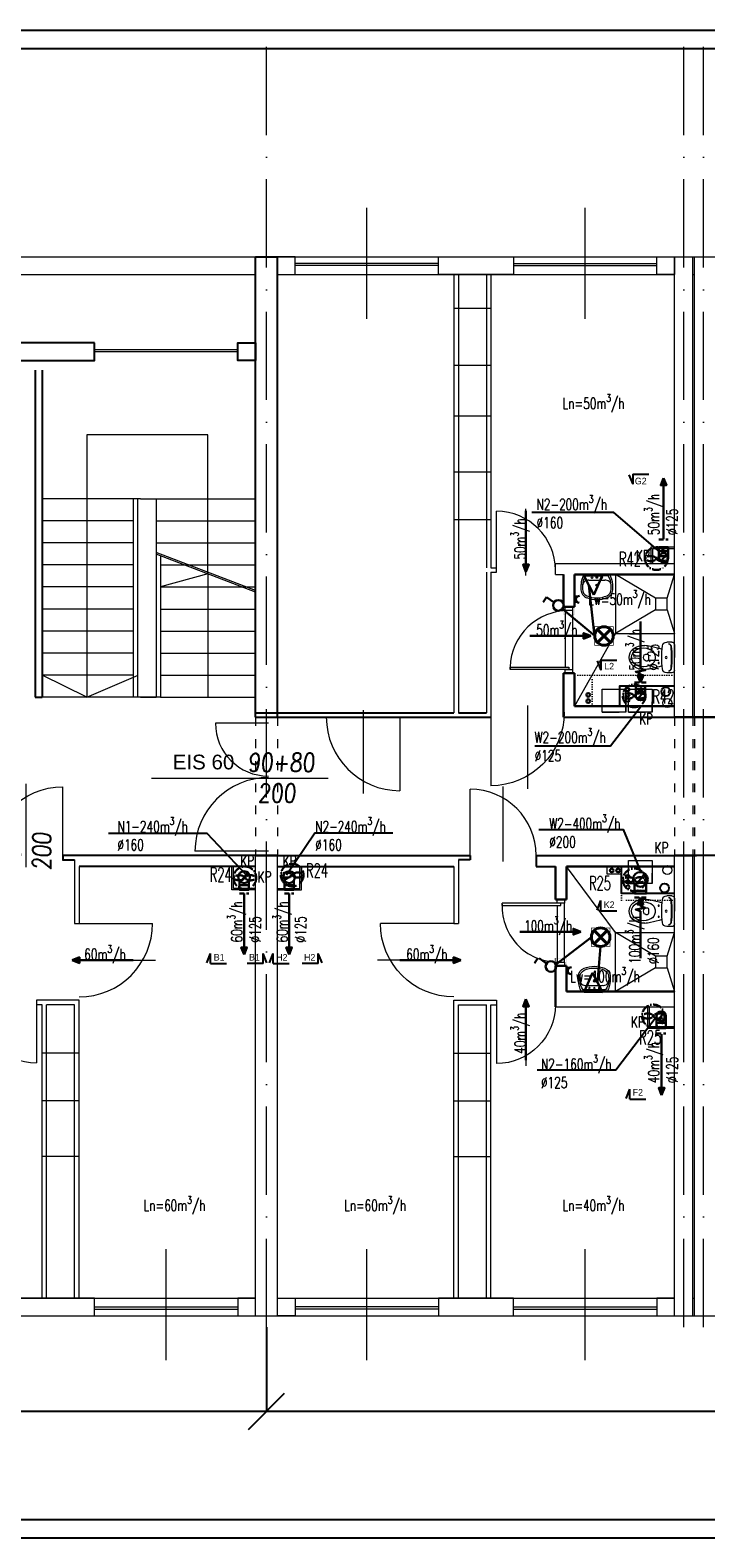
# Model space of a CAD drawing. Header units: millimetres. Extents: x -6513 to 30474, y -6915 to 65597.
# Tile 142 of 256: x -263 to 656, y 15786 to 17836. Entities that reach past the tile are written whole.
import ezdxf
from ezdxf.enums import TextEntityAlignment as Align

# ---------------------------------------------------------------- set-up
doc = ezdxf.new("R2010")
doc.units = ezdxf.units.MM
for name, pattern in [('ACAD_ISO03W100', [30, 12, -18]), ('ACAD_ISO10W100', [18, 12, -3, 0, -3]), ('DASHED', [19.05, 12.7, -6.35]), ('DOT', [6.35, 0, -6.35])]:
    doc.linetypes.add(name, pattern=pattern)
doc.layers.get('0').update_dxf_attribs({"color": 8})
for name, color, linetype in [('A200_General07', 8, 'Continuous'), ('A200_General08', 8, 'Continuous'), ('A270_text04', 8, 'Continuous'), ('DB_inst_pomocn', 8, 'Continuous'), ('DB_WM_nawiew-opis', 8, 'Continuous'), ('DB_WM_wywies-opis', 8, 'Continuous')]:
    doc.layers.add(name, color=color, linetype=linetype)
for name, color, linetype, lineweight in [('A_cienka', 8, 'Continuous', 5), ('A_linia przekroj', 8, 'Continuous', 25), ('A_opisy', 8, 'Continuous', 13), ('A_osie', 8, 'ACAD_ISO10W100', 5), ('A_przerywana', 8, 'ACAD_ISO03W100', 5), ('A_widok', 8, 'Continuous', 13), ('cieńkie', 8, 'Continuous', 9), ('DB-WM-nawiew-opis', 8, 'Continuous', 25), ('DB-WM-nawiew-opis-odnośnik', 8, 'Continuous', 30), ('DB-WM-wywiew-opis', 8, 'Continuous', 25), ('DB-WM-wywiew-opis-odnośnik', 8, 'Continuous', 30), ('DB_WM_nawiew', 8, 'Continuous', 30), ('DB_WM_wywiew', 8, 'Continuous', 30), ('DB_WM_ścianka nowa', 8, 'Continuous', 25), ('E_gniazda wtykowe', 1, 'Continuous', 30), ('E_oświetlenie', 1, 'Continuous', 30), ('E_technologia', 1, 'ACAD_ISO10W100', 30), ('noew ściany archwig', 8, 'Continuous', 9), ('R-TABELKA', 8, 'Continuous', 25), ('snitarne archwig nowe', 8, 'Continuous', 9), ('Stolarka ARCHWIG', 8, 'Continuous', 5), ('widokowe ARCHWIG', 8, 'Continuous', 5), ('wyburzenia', 8, 'DOT', 20), ('Ściany ARCHWIG', 8, 'Continuous', 30)]:
    doc.layers.add(name, color=color, linetype=linetype, lineweight=lineweight)
doc.styles.add('BRH', font='txt')
doc.styles.add('ROMANSS', font='romans.shx', dxfattribs={"width": 0.8, "oblique": 5})
doc.styles.add('SIMPLEXD', font='SIMPLEX.SHX', dxfattribs={"width": 0.6})
doc.styles.get("Standard").update_dxf_attribs({"font": 'txt.shx', "width": 0.9})
doc.styles.add('tabelka', font='ARIAL.TTF')

# ---------------------------------------------------------------- blocks, each defined once
blk = doc.blocks.new('drzwi schem')
at = {"color": 252, "ltscale": 10}
blk.add_line((0.5, -0.093), (0.5, 1.04), dxfattribs=at)
at = {"color": 252}
blk.add_line((0, 0), (0, 1), dxfattribs=at)
blk.add_arc((0, 0), 1, 0, 90, dxfattribs=at)
blk = doc.blocks.new('klop oli 2')
at = {"layer": 'snitarne archwig nowe', "color": 252}
for p, q in [((3.8, 20.9), (10.5, 20.9)), ((0, 17.2), (0, 0)), ((0, -17.2), (0, 0)), ((3.8, 0), (3.8, 1)), ((3.8, 0), (3.8, -1)), ((38.9, 4.5), (37, 4.5)), ((38.9, -4.5), (37, -4.5)), ((3.8, -20.9), (10.5, -20.9))]:
    blk.add_line(p, q, dxfattribs=at)
for centre, radius in [((11.5, 0), 1.27), ((11.5, 0), 1.27), ((21.6, 7.5), 0.706), ((21.6, -7.5), 0.706)]:
    blk.add_circle(centre, radius, dxfattribs=at)
for centre, radius, start, end in [((3.8, 17.2), 3.76, 90, 180), ((10.5, 14.9), 6.02, 6.7931, 90), ((144.9, 0), 141.2, 173.7281, 180), ((144.9, 0), 141.2, 180, 186.2719), ((144.9, 0), 140.5, 173.6694, 180), ((144.9, 0), 140.5, 180, 186.3306), ((8.4, 15), 3.76, 90, 173.7281), ((9, 15.1), 3.76, 100.2428, 173.7859), ((-114.7, 0), 132.1, 0, 6.7931), ((-114.7, 0), 132.1, 353.2069, 0), ((80, -215.2), 235.3, 101.5744, 105.544), ((43.3, 0), 16.9, 173.7581, 180), ((43.3, 0), 16.9, 180, 186.2419), ((37.3, 0.7), 10.9, 117.4027, 173.7581), ((43.1, -10.6), 23.5, 101.6195, 117.4027), ((44.8, -39.8), 56.5, 94.3794, 102.2907), ((63.6, 0), 28.2, 173.3508, 180), ((63.6, 0), 28.2, 180, 186.6492), ((37, 3.1), 1.41, 90, 173.3508), ((42.4, -7.4), 20.3, 60.8839, 101.6195), ((38.9, 1.7), 2.82, 36.8699, 90), ((41.4, -8), 24.5, 51.2869, 92.3028), ((36.6, 0), 5.65, 0, 36.8699), ((36.6, 0), 5.65, 323.1301, 0), ((46.6, 0), 11.8, 0, 60.8839), ((46.6, 0), 11.8, 299.1161, 0), ((46.6, 0), 15.1, 0, 47.5638), ((46.6, 0), 15.1, 312.4362, 0), ((3.8, -17.2), 3.76, 180, 270), ((8.4, -15), 3.76, 186.2719, 270), ((9, -15.1), 3.76, 186.2141, 259.7572), ((10.5, -14.9), 6.02, 270, 353.2069), ((80, 215.2), 235.3, 254.456, 258.4256), ((37.3, -0.7), 10.9, 186.2419, 242.5973), ((43.1, 10.6), 23.5, 242.5973, 258.3805), ((44.8, 39.8), 56.5, 257.7093, 265.6206), ((37, -3.1), 1.41, 186.6492, 270), ((42.4, 7.4), 20.3, 258.3805, 299.1161), ((38.9, -1.7), 2.82, 270, 323.1301), ((41.4, 8), 24.5, 267.6972, 308.7131)]:
    blk.add_arc(centre, radius, start, end, dxfattribs=at)
blk = doc.blocks.new('umywalka oli2')
at = {"layer": 'snitarne archwig nowe', "color": 252}
for p, q in [((20.9, 21.6), (13.7, 21.6)), ((0, 17.6), (0, 0)), ((0, 0), (0, -17.6)), ((2, 15.4), (2, 0)), ((2, 0), (2, -15.4)), ((7.9, 0), (7.9, 10.8)), ((7.9, -10.8), (7.9, 0)), ((13.7, -21.6), (20.9, -21.6))]:
    blk.add_line(p, q, dxfattribs=at)
for centre, radius in [((4.1, 0), 1.11), ((4.5, 6.6), 0.994), ((14.5, 0), 1.48), ((14.5, 0), 0.946), ((4.5, -6.6), 0.994)]:
    blk.add_circle(centre, radius, dxfattribs=at)
for centre, radius, start, end in [((15.6, -9.9), 31.5, 93.3155, 119.5931), ((20.2, 9.5), 12.2, 20.9395, 86.4287), ((14.2, -1.1), 20.5, 88.5847, 126.5008), ((15.3, 12), 7.48, 91.7023, 188.8292), ((17.3, -1.9), 21.5, 82.9063, 97.0937), ((20.4, 10.2), 9.2, 23.1986, 92.7468), ((-1.2, 0), 33.1, 360, 24.6987), ((-1.2, 0), 33.1, 335.3013, 0), ((-3.2, 0), 37.4, 360, 21.6896), ((-3.2, 0), 37.4, 338.3104, 0), ((15.6, 9.9), 31.5, 240.4069, 266.6845), ((14.2, 1.1), 20.5, 233.4992, 271.4153), ((15.3, -12), 7.48, 171.1708, 268.2977), ((17.3, 1.9), 21.5, 262.9063, 277.0937), ((20.4, -10.2), 9.2, 267.2532, 336.8014), ((20.2, -9.5), 12.2, 273.5713, 339.0605)]:
    blk.add_arc(centre, radius, start, end, dxfattribs=at)
blk = doc.blocks.new('A$C2355049C')
at = {"layer": 'DB-WM-nawiew-opis-odnośnik'}
h = blk.add_hatch(color=256, dxfattribs=at)
h.paths.add_polyline_path([(0, -9.8), (3.9, -9.8), (0, 0)])
h.paths.add_polyline_path([(0, 0), (-3.9, -9.8), (0, -9.8)])
at = {"layer": 'DB-WM-nawiew-opis-odnośnik', "flags": 128}
for points in [[(0, 0), (-3.9, -9.8), (0, -9.8)], [(0, -82.9), (0, 0)], [(0, 0), (3.9, -9.8), (0, -9.8)]]:
    blk.add_lwpolyline(points, dxfattribs=at)
blk = doc.blocks.new('A$C620C4C60')
at = {"layer": 'DB-WM-wywiew-opis-odnośnik'}
h = blk.add_hatch(color=256, dxfattribs=at)
h.paths.add_polyline_path([(0, 0), (9.8, 3.9), (9.8, 0)])
h.paths.add_polyline_path([(9.8, 0), (9.8, -3.9), (0, 0)])
at = {"layer": 'DB-WM-wywiew-opis-odnośnik', "flags": 128}
for points in [[(0, 0), (9.8, 3.9), (9.8, 0)], [(0, 0), (12.1, 0)], [(0, 0), (9.8, -3.9), (9.8, 0)], [(12.1, 0), (14.4, -6.5), (16.6, 6.4), (18.9, 0)], [(18.9, 0), (82.9, 0)]]:
    blk.add_lwpolyline(points, dxfattribs=at)
blk = doc.blocks.new('Sect Mk right')
at = {"layer": 'A200_General07', "color": 1}
for p, q in [((0, 6.01), (0, -0.21)), ((0, 6.01), (3.92, 6.01)), ((0.29, 7.48), (3.92, 6.01))]:
    blk.add_line(p, q, dxfattribs=at)
at = {"layer": 'A270_text04', "color": 0, "style": 'BRH'}
blk.add_attdef('-', text='', height=4.51, dxfattribs=at).set_placement((1.77, 1.49), align=Align.MIDDLE)
blk = doc.blocks.new('gw1')
at = {"layer": 'E_gniazda wtykowe'}
for p, q in [((99083.8, 55833.1), (99083.8, 55845.4)), ((99083.8, 55839.3), (99080.1, 55839.3))]:
    blk.add_line(p, q, dxfattribs=at)
blk.add_arc((99089.8, 55839), 6.04, 87.7958, 267.7958, dxfattribs=at)
blk = doc.blocks.new('raster')
at = {"layer": 'E_oświetlenie', "lineweight": 40}
for p, q in [((-21.2, 21.2), (21.2, -21.2)), ((21.2, 21.2), (-21.2, -21.2))]:
    blk.add_line(p, q, dxfattribs=at)
at = {"layer": 'E_oświetlenie', "const_width": 2}
blk.add_lwpolyline([(-30, -30), (30, -30), (30, 30), (-30, 30)], close=True, dxfattribs=at)
at = {"layer": 'E_oświetlenie', "lineweight": 40}
blk.add_circle((0, 0), 30, dxfattribs=at)

msp = doc.modelspace()

# ---------------------------------------------------------------- linework, layer by layer
at = {"layer": 'A_cienka', "ltscale": 10}
for p, q in [((195.054, 17443.178), (195.054, 17593.975)), ((492.054, 17443.178), (492.054, 17593.975)), ((-77.946, 16027.178), (-77.946, 16177.975)), ((195.054, 16027.178), (195.054, 16177.975)), ((492.054, 16027.178), (492.054, 16177.975))]:
    msp.add_line(p, q, dxfattribs=at)
at = {"layer": 'A_cienka'}
for p, q in [((-2776.446, 17527.577), (2360.554, 17527.577)), ((-2776.446, 17527.577), (4647.554, 17527.577)), ((292.554, 17518.577), (97.554, 17518.577)), ((292.554, 17515.577), (97.554, 17515.577)), ((394.554, 17518.577), (589.554, 17518.577)), ((394.554, 17515.577), (589.554, 17515.577)), ((-496.446, 17503.577), (43.554, 17503.577)), ((73.554, 17503.577), (613.554, 17503.577)), ((638.554, 17503.577), (640.554, 17503.577)), ((313.554, 17457.698), (363.554, 17457.698)), ((-175.446, 17401.577), (19.554, 17401.577)), ((-175.446, 17398.577), (19.554, 17398.577)), ((313.554, 17380.208), (363.554, 17380.208)), ((313.554, 17311.172), (363.554, 17311.172)), ((313.554, 17235.091), (363.554, 17235.091)), ((313.554, 17170.281), (363.554, 17170.281)), ((-196.446, 16444.872), (-246.446, 16444.872)), ((313.554, 16444.872), (363.554, 16444.872)), ((-196.446, 16380.063), (-246.446, 16380.063)), ((313.554, 16380.063), (363.554, 16380.063)), ((-196.446, 16303.982), (-246.446, 16303.982)), ((313.554, 16303.982), (363.554, 16303.982)), ((-496.446, 16111.577), (43.554, 16111.577)), ((-175.446, 16099.577), (19.554, 16099.577)), ((-175.446, 16096.577), (19.554, 16096.577)), ((73.554, 16111.577), (613.554, 16111.577)), ((292.554, 16099.577), (97.554, 16099.577)), ((292.554, 16096.577), (97.554, 16096.577)), ((394.554, 16099.577), (589.554, 16099.577)), ((394.554, 16096.577), (589.554, 16096.577)), ((638.554, 16111.577), (640.554, 16111.577)), ((-2776.446, 16087.577), (2360.554, 16087.577)), ((-2776.446, 16087.577), (7544.554, 16087.577))]:
    msp.add_line(p, q, dxfattribs=at)
at = {"layer": 'A_linia przekroj'}
for p, q in [((43.554, 16901.577), (43.554, 17527.577)), ((43.554, 17527.577), (73.554, 17527.577)), ((73.554, 16901.577), (73.554, 17527.577)), ((-255.868, 17373.31), (-255.868, 16928.577)), ((-246.446, 17373.31), (-246.446, 16928.577)), ((73.554, 16901.577), (73.554, 17228.194)), ((-255.868, 16928.577), (-246.446, 16928.577)), ((43.554, 16907.577), (313.554, 16907.577)), ((43.554, 16901.577), (363.554, 16901.577)), ((319.554, 16907.577), (357.554, 16907.577)), ((462.554, 16901.577), (821.994, 16901.577)), ((853.768, 16901.577), (613.554, 16901.577)), ((73.554, 16713.577), (-218.232, 16713.577)), ((-218.232, 16713.577), (-218.232, 16707.577)), ((43.554, 16713.577), (335.339, 16713.577)), ((335.339, 16713.577), (335.339, 16707.577)), ((425.339, 16713.577), (643.554, 16713.577)), ((425.339, 16713.577), (425.339, 16698.577)), ((853.768, 16713.577), (613.554, 16713.577)), ((-218.232, 16707.577), (-202.446, 16707.577)), ((43.554, 16698.577), (-196.446, 16698.577)), ((73.554, 16698.577), (313.554, 16698.577)), ((335.339, 16707.577), (319.554, 16707.577)), ((425.339, 16698.577), (451.554, 16698.577))]:
    msp.add_line(p, q, dxfattribs=at)
for points in [[(-175.446, 17410.577), (-277.446, 17410.577), (-277.446, 17386.577), (-175.446, 17386.577)], [(43.554, 17386.577), (19.554, 17386.577), (19.554, 17410.577), (43.554, 17410.577)]]:
    msp.add_lwpolyline(points, close=True, dxfattribs=at)
at = {"layer": 'A_osie', "ltscale": 10}
for p, q in [((58.554, 16072.134), (58.554, 17824.193)), ((626.035, 16072.134), (626.035, 17824.193)), ((653.115, 16072.134), (653.115, 17824.193))]:
    msp.add_line(p, q, dxfattribs=at)
at = {"layer": 'A_przerywana', "linetype": 'ByBlock'}
for p, q in [((613.554, 17132.577), (581.054, 17132.577)), ((581.054, 17132.577), (581.054, 17110.577)), ((613.554, 17130.577), (583.554, 17130.577)), ((583.554, 17130.577), (583.554, 17110.577)), ((11.205, 16666.684), (11.205, 16698.684)), ((13.705, 16668.684), (13.705, 16698.684)), ((103.705, 16668.684), (103.705, 16698.684)), ((106.205, 16666.684), (106.205, 16698.684)), ((43.705, 16668.684), (13.705, 16668.684)), ((73.705, 16668.684), (103.705, 16668.684)), ((43.705, 16666.684), (11.205, 16666.684)), ((73.705, 16666.684), (106.205, 16666.684)), ((577.054, 16481.577), (577.054, 16507.577)), ((577.054, 16478.577), (577.054, 16507.577)), ((579.554, 16483.577), (579.554, 16507.577)), ((579.554, 16480.577), (579.554, 16507.577)), ((613.554, 16478.577), (577.054, 16478.577)), ((577.054, 16478.577), (613.554, 16478.577)), ((613.554, 16480.577), (579.554, 16480.577)), ((579.554, 16480.577), (613.554, 16480.577))]:
    msp.add_line(p, q, dxfattribs=at)
at = {"layer": 'A_przerywana'}
for p, q in [((43.554, 16901.577), (43.554, 16713.577)), ((73.554, 16901.577), (73.554, 16713.577)), ((613.554, 16901.577), (613.554, 16713.577)), ((638.554, 16901.577), (638.554, 16713.577)), ((640.554, 16901.577), (640.554, 16713.577))]:
    msp.add_line(p, q, dxfattribs=at)
at = {"layer": 'A_przerywana', "color": 252}
for p, q in [((43.554, 16901.577), (43.554, 16713.577)), ((43.554, 16901.577), (43.554, 16713.577)), ((73.554, 16901.577), (73.554, 16713.577)), ((73.554, 16901.577), (73.554, 16713.577)), ((613.554, 16901.577), (613.554, 16713.577)), ((613.554, 16901.577), (613.554, 16713.577)), ((638.554, 16901.577), (638.554, 16713.577)), ((638.554, 16901.577), (638.554, 16713.577)), ((640.554, 16901.577), (640.554, 16713.577)), ((640.554, 16901.577), (640.554, 16713.577))]:
    msp.add_line(p, q, dxfattribs=at)
at = {"layer": 'A_widok', "ltscale": 5}
for p, q in [((613.554, 16901.577), (613.554, 17527.577)), ((613.554, 16901.577), (613.554, 17527.577)), ((613.554, 17527.577), (638.554, 17527.577)), ((638.554, 16901.577), (638.554, 17527.577)), ((640.554, 16901.577), (640.554, 17527.577)), ((640.554, 17527.577), (665.554, 17527.577)), ((313.554, 17503.577), (313.554, 16907.577)), ((319.554, 17503.577), (319.554, 17104.577)), ((357.554, 17503.577), (357.554, 17104.577)), ((363.554, 17503.577), (363.554, 17104.577)), ((-112.868, 17198.577), (-246.446, 17198.577)), ((-122.702, 17198.577), (-122.702, 16928.577)), ((-116.702, 17198.577), (-116.702, 16928.577)), ((-112.868, 17198.577), (43.554, 17198.577)), ((-91.612, 17198.577), (-91.612, 16928.577)), ((-197.145, 17168.577), (-246.446, 17168.577)), ((-122.702, 17168.577), (-197.145, 17168.577)), ((-91.612, 17168.577), (-11.17, 17168.577)), ((-11.17, 17168.577), (43.554, 17168.577)), ((-122.702, 17138.577), (-246.446, 17138.577)), ((-91.612, 17138.577), (43.554, 17138.577)), ((43.554, 17073.887), (-91.612, 17125.434)), ((43.554, 17071.746), (-91.612, 17123.294)), ((-85.612, 17121.006), (-85.612, 16928.577)), ((-122.702, 17108.577), (-246.446, 17108.577)), ((-85.612, 17108.577), (43.554, 17108.577)), ((319.554, 17104.577), (319.554, 16907.577)), ((357.554, 17098.577), (357.554, 16907.577)), ((363.554, 17104.577), (371.46, 17104.577)), ((363.554, 17098.577), (363.554, 16901.577)), ((363.554, 17098.577), (371.46, 17098.577)), ((371.46, 17098.577), (371.46, 17104.577)), ((451.46, 17110.577), (613.554, 17110.577)), ((451.46, 17095.577), (451.46, 17110.577)), ((-122.702, 17078.577), (-246.446, 17078.577)), ((-85.612, 17078.577), (43.554, 17078.577)), ((451.46, 17095.577), (462.554, 17095.577)), ((-122.702, 17048.577), (-246.446, 17048.577)), ((-85.612, 17048.577), (43.554, 17048.577)), ((-122.702, 17018.577), (-246.446, 17018.577)), ((-85.612, 17018.577), (43.554, 17018.577)), ((-122.702, 16988.577), (-246.446, 16988.577)), ((-85.612, 16988.577), (43.554, 16988.577)), ((-185.868, 16928.577), (-246.446, 16958.577)), ((-122.702, 16958.577), (-246.446, 16958.577)), ((-85.612, 16958.577), (43.554, 16958.577)), ((-122.702, 16928.577), (-246.446, 16928.577)), ((-85.612, 16928.577), (-122.702, 16928.577)), ((-112.868, 16928.577), (-116.702, 16928.577)), ((-112.868, 16928.577), (-91.612, 16928.577)), ((-85.612, 16928.577), (43.554, 16928.577)), ((61.115, 16893.481), (-10.885, 16893.481)), ((-97.658, 16818.755), (142.421, 16818.755)), ((61.306, 16719.405), (-38.694, 16719.405)), ((43.554, 16087.577), (43.554, 16713.577)), ((73.554, 16087.577), (73.554, 16713.577)), ((613.554, 16087.577), (613.554, 16713.577)), ((638.554, 16087.577), (638.554, 16713.577)), ((640.554, 16087.577), (640.554, 16713.577)), ((-202.446, 16707.577), (-202.446, 16621.161)), ((-196.446, 16698.577), (-196.446, 16621.161)), ((313.554, 16698.577), (313.554, 16621.161)), ((319.554, 16707.577), (319.554, 16621.161)), ((-202.446, 16621.161), (-196.446, 16621.161)), ((313.554, 16621.161), (319.554, 16621.161)), ((-196.446, 16516.577), (-254.353, 16516.577)), ((-254.353, 16516.577), (-254.353, 16510.577)), ((-246.446, 16510.577), (-254.353, 16510.577)), ((-246.446, 16111.577), (-246.446, 16510.577)), ((-240.446, 16111.577), (-240.446, 16510.577)), ((-202.446, 16510.577), (-240.446, 16510.577)), ((-202.446, 16111.577), (-202.446, 16510.577)), ((-196.446, 16111.577), (-196.446, 16516.577)), ((313.554, 16111.577), (313.554, 16516.577)), ((313.554, 16516.577), (371.46, 16516.577)), ((319.554, 16111.577), (319.554, 16510.577)), ((319.554, 16510.577), (357.554, 16510.577)), ((357.554, 16111.577), (357.554, 16510.577)), ((363.554, 16111.577), (363.554, 16510.577)), ((363.554, 16510.577), (371.46, 16510.577)), ((371.46, 16516.577), (371.46, 16510.577)), ((451.46, 16521.577), (451.46, 16507.577)), ((451.46, 16507.577), (613.554, 16507.577)), ((43.554, 16087.577), (73.554, 16087.577)), ((613.554, 16087.577), (638.554, 16087.577)), ((640.554, 16087.577), (665.554, 16087.577))]:
    msp.add_line(p, q, dxfattribs=at)
at = {"layer": 'A_widok'}
for p, q in [((-21.029, 17285.475), (-185.868, 17285.475)), ((-185.868, 17285.475), (-185.868, 17198.577)), ((-21.029, 17096.376), (-21.029, 17285.475)), ((-21.029, 17096.376), (-85.612, 17078.577)), ((-21.029, 17096.376), (-21.029, 16928.577))]:
    msp.add_line(p, q, dxfattribs=at)
at = {"layer": 'A_widok', "ltscale": 5}
for points in [[(73.554, 17503.577), (97.554, 17503.577), (97.554, 17527.577), (73.554, 17527.577)], [(292.554, 17527.577), (394.554, 17527.577), (394.554, 17503.577), (292.554, 17503.577)], [(613.554, 17503.577), (589.554, 17503.577), (589.554, 17527.577), (613.554, 17527.577)], [(-277.446, 16087.577), (-175.446, 16087.577), (-175.446, 16111.577), (-277.446, 16111.577)], [(43.554, 16111.577), (19.554, 16111.577), (19.554, 16087.577), (43.554, 16087.577)], [(73.554, 16111.577), (97.554, 16111.577), (97.554, 16087.577), (73.554, 16087.577)], [(292.554, 16087.577), (394.554, 16087.577), (394.554, 16111.577), (292.554, 16111.577)], [(613.554, 16111.577), (589.554, 16111.577), (589.554, 16087.577), (613.554, 16087.577)]]:
    msp.add_lwpolyline(points, close=True, dxfattribs=at)
msp.add_lwpolyline([(-185.868, 17198.577), (-185.868, 16928.577), (-115.868, 16958.577)], dxfattribs=at)
for centre, radius, start, end in [((61.115, 16893.481), 72, 180, 270), ((61.306, 16719.405), 100, 90, 180)]:
    msp.add_arc(centre, radius, start, end, dxfattribs=at)
at = {"layer": 'cieńkie'}
for p, q in [((515.115, 16939.577), (547.115, 16939.577)), ((515.115, 16908.577), (515.115, 16939.577)), ((517.615, 16939.577), (544.615, 16939.577)), ((547.115, 16908.577), (547.115, 16939.577)), ((547.115, 16939.577), (547.115, 16908.577)), ((551.115, 16939.577), (583.115, 16939.577)), ((551.115, 16908.577), (551.115, 16939.577)), ((553.615, 16939.577), (580.615, 16939.577)), ((583.115, 16939.577), (583.115, 16908.577)), ((547.115, 16908.577), (547.115, 16922.577)), ((583.115, 16908.577), (583.115, 16922.577)), ((515.115, 16908.577), (529.115, 16908.577)), ((547.115, 16908.577), (515.115, 16908.577)), ((524.115, 16908.577), (538.115, 16908.577)), ((551.115, 16908.577), (565.115, 16908.577)), ((583.115, 16908.577), (551.115, 16908.577)), ((560.115, 16908.577), (574.115, 16908.577)), ((551.115, 16706.577), (583.115, 16706.577)), ((551.115, 16675.577), (551.115, 16706.577)), ((553.615, 16706.577), (580.615, 16706.577)), ((583.115, 16706.577), (583.115, 16675.577)), ((583.115, 16675.577), (583.115, 16689.577)), ((551.115, 16675.577), (565.115, 16675.577)), ((583.115, 16675.577), (551.115, 16675.577)), ((560.115, 16665.577), (574.115, 16665.577))]:
    msp.add_line(p, q, dxfattribs=at)
for centre in [(603.741, 16920.833), (603.741, 16693.644)]:
    msp.add_circle(centre, 6, dxfattribs=at)
at = {"layer": 'DB-WM-nawiew-opis'}
for points in [[(419.364, 17180.342), (530.104, 17180.342), (590.863, 17128.065)], [(-156.228, 16743.863), (-22.501, 16743.863), (31.554, 16686.577)], [(230.539, 16743.863), (124.194, 16743.863), (85.554, 16686.577)], [(426.581, 16421.815), (533.492, 16421.815), (590.037, 16495.822)]]:
    msp.add_lwpolyline(points, dxfattribs=at)
at = {"layer": 'DB-WM-wywiew-opis'}
for points in [[(423.285, 16862.764), (526.274, 16862.764), (567.115, 16915.63)], [(429.042, 16748.829), (543.799, 16748.829), (567.615, 16690.949)]]:
    msp.add_lwpolyline(points, dxfattribs=at)
at = {"layer": 'DB_inst_pomocn'}
for centre, radius in [((549.811, 16939.025), 2.5), ((549.811, 16931.969), 2.5), ((601.571, 16936.274), 6), ((549.811, 16924.798), 2.5), ((549.811, 16684.745), 2.5), ((549.811, 16677.689), 2.5), ((549.811, 16670.518), 2.5), ((599.94, 16669.319), 6)]:
    msp.add_circle(centre, radius, dxfattribs=at)
at = {"layer": 'DB_WM_nawiew', "linetype": 'DASHED', "ltscale": 0.5}
for points in [[(592.345, 17143.323), (604.845, 17143.323)], [(21.85, 16661.684), (34.35, 16661.684)], [(83.061, 16661.684), (95.561, 16661.684)], [(589.104, 16471.577), (601.604, 16471.577)]]:
    msp.add_lwpolyline(points, dxfattribs=at)
at = {"layer": 'DB_WM_nawiew'}
for points in [[(604.866, 17123.292), (604.866, 17132.577), (592.366, 17132.577), (592.366, 17123.292)], [(604.866, 17118.292), (604.866, 17127.292), (592.366, 17127.292), (592.366, 17118.292)], [(602.518, 17123.175), (594.715, 17113.409)], [(23.106, 16677.792), (33.093, 16690.292)], [(82.77, 16679.436), (95.851, 16688.649)], [(21.85, 16679.049), (21.85, 16673.242), (34.35, 16673.242), (34.35, 16679.049)], [(21.85, 16673.242), (21.85, 16666.684), (34.35, 16666.684), (34.35, 16673.242)], [(83.061, 16679.049), (83.061, 16673.242), (95.561, 16673.242), (95.561, 16679.049)], [(83.061, 16673.242), (83.061, 16666.684), (95.561, 16666.684), (95.561, 16673.242)], [(589.104, 16494.936), (589.104, 16485.936), (601.604, 16485.936), (601.604, 16494.936)], [(589.104, 16486.936), (589.104, 16478.577), (601.604, 16478.577), (601.604, 16486.936)], [(591.452, 16490.053), (599.255, 16499.818)]]:
    msp.add_lwpolyline(points, dxfattribs=at)
at = {"layer": 'DB_WM_wywies-opis'}
for p, q in [((34.087, 15933.075), (83.02, 15982.566)), ((-2859.319, 15957.821), (2400.309, 15957.821))]:
    msp.add_line(p, q, dxfattribs=at)
msp.add_lwpolyline([(58.554, 16072.134), (58.554, 15957.821)], dxfattribs=at)
at = {"layer": 'DB_WM_wywiew', "linetype": 'DASHED', "ltscale": 0.5}
for points in [[(559.208, 16948.833), (575.208, 16948.833)], [(575.115, 16656.577), (559.115, 16656.577)]]:
    msp.add_lwpolyline(points, dxfattribs=at)
at = {"layer": 'DB_WM_wywiew'}
for points in [[(573.458, 16939.833), (573.458, 16943.833), (560.958, 16943.833), (560.958, 16939.833)], [(573.458, 16930.833), (573.458, 16939.833), (560.958, 16939.833), (560.958, 16930.833)], [(571.109, 16935.716), (563.306, 16925.95)], [(560.96, 16673.067), (573.269, 16688.83)], [(559.115, 16674.949), (559.115, 16665.577), (575.115, 16665.577), (575.115, 16674.949)], [(575.115, 16670.149), (575.115, 16661.577), (559.115, 16661.577), (559.115, 16670.149)], [(575.115, 16670.149), (575.115, 16661.577), (559.115, 16661.577), (559.115, 16670.149)]]:
    msp.add_lwpolyline(points, dxfattribs=at)
at = {"layer": 'DB_WM_wywiew', "color": 240}
for centre, radius in [((598.616, 17118.292), 6.25), ((567.208, 16930.833), 6.25), ((28.1, 16684.042), 8), ((89.311, 16684.042), 8), ((595.354, 16494.936), 6.25)]:
    msp.add_circle(centre, radius, dxfattribs=at)
at = {"layer": 'DB_WM_wywiew', "color": 1}
msp.add_circle((567.115, 16680.949), 10, dxfattribs=at)
at = {"layer": 'DB_WM_ścianka nowa'}
for points in [[(613.554, 16943.833), (538.554, 16943.833), (538.554, 16916.577)], [(613.554, 16661.577), (541.554, 16661.577), (541.554, 16698.321)]]:
    msp.add_lwpolyline(points, dxfattribs=at)
at = {"layer": 'E_oświetlenie'}
for p, q in [((503.831, 17068.005), (490.29, 17094.058)), ((515.074, 17093.703), (490.29, 17094.058)), ((504.992, 17007.735), (497.061, 17081.032)), ((503.831, 17068.005), (515.074, 17093.703)), ((439.318, 17064.809), (434.617, 17058.033)), ((449.61, 17057.669), (439.318, 17064.809)), ((461.855, 17048.118), (504.992, 17011.996)), ((500.361, 16602.426), (452.177, 16565.165)), ((512.961, 16589.826), (508.717, 16540.875)), ((427.781, 16573.793), (423.08, 16567.017)), ((439.466, 16566.653), (429.174, 16573.793)), ((501.958, 16553.879), (490.715, 16528.182)), ((501.958, 16553.879), (515.498, 16527.826)), ((490.715, 16528.182), (515.498, 16527.826))]:
    msp.add_line(p, q, dxfattribs=at)
at = {"layer": 'E_oświetlenie', "const_width": 1.05}
for points in [[(490.29, 17094.058), (503.831, 17068.005), (515.074, 17093.703)], [(515.498, 16527.826), (501.958, 16553.879), (490.715, 16528.182)]]:
    msp.add_lwpolyline(points, close=True, dxfattribs=at)
at = {"layer": 'E_oświetlenie'}
for centre in [(455.569, 17053.535), (445.425, 16562.519)]:
    msp.add_circle(centre, 7.252, dxfattribs=at)
at = {"layer": 'E_technologia'}
for p, q in [((587.636, 17118.579), (590.041, 17115.8)), ((590.041, 17118.579), (587.636, 17115.8)), ((557.429, 16931.903), (559.833, 16929.124)), ((559.833, 16931.903), (557.429, 16929.124)), ((92.284, 16688.219), (94.688, 16685.44)), ((94.688, 16688.219), (92.284, 16685.44)), ((27.944, 16684.553), (30.349, 16681.774)), ((30.349, 16684.553), (27.944, 16681.774)), ((557.491, 16681.815), (559.896, 16679.036)), ((559.896, 16681.815), (557.491, 16679.036)), ((583.48, 16496.64), (585.885, 16493.861)), ((585.885, 16496.64), (583.48, 16493.861))]:
    msp.add_line(p, q, dxfattribs=at)
for centre in [(588.838, 17117.189), (558.631, 16930.513), (29.147, 16683.164), (93.486, 16686.829), (558.693, 16680.425), (584.682, 16495.25)]:
    msp.add_circle(centre, 15.427, dxfattribs=at)
for centre, start_param, end_param in [((581.211, 17117.189), 3.54986568, 9.01650493), ((596.465, 17117.189), 0.40827303, 5.87491228), ((551.004, 16930.513), 3.54986568, 9.01650493), ((566.258, 16930.513), 0.40827303, 5.87491228), ((85.859, 16686.829), 3.54986568, 9.01650493), ((101.113, 16686.829), 0.40827303, 5.87491228), ((21.52, 16683.164), 3.54986568, 9.01650493), ((36.774, 16683.164), 0.40827303, 5.87491228), ((551.067, 16680.425), 3.54986568, 9.01650493), ((566.32, 16680.425), 0.40827303, 5.87491228), ((577.056, 16495.25), 3.54986568, 9.01650493), ((592.309, 16495.25), 0.40827303, 5.87491228)]:
    msp.add_ellipse(centre, major_axis=(-7, 0), ratio=0.5, start_param=start_param, end_param=end_param, dxfattribs=at)
at = {"layer": 'R-TABELKA'}
for p, q in [((-3136.084, 17835.732), (8327.828, 17835.732)), ((-3011.084, 17810.732), (8302.828, 17810.732)), ((-3011.084, 15810.648), (8302.828, 15810.648)), ((-3136.084, 15785.648), (8327.828, 15785.648))]:
    msp.add_line(p, q, dxfattribs=at)
at = {"layer": 'snitarne archwig nowe'}
for p, q in [((533.397, 17015.421), (477.554, 16916.577)), ((533.397, 16608.733), (466.554, 16698.577))]:
    msp.add_line(p, q, dxfattribs=at)
for points in [[(533.397, 17095.577), (533.397, 17015.421), (613.554, 17015.421)], [(587.397, 17063.421), (533.397, 17095.421)], [(603.397, 17063.421), (613.397, 17095.421)], [(587.397, 17047.421), (533.397, 17015.421)], [(603.397, 17047.421), (613.397, 17015.421)], [(533.397, 16528.577), (533.397, 16608.733), (613.554, 16608.733)], [(587.397, 16576.733), (533.397, 16608.733)], [(603.397, 16576.733), (613.397, 16608.733)], [(587.397, 16560.733), (533.397, 16528.733)], [(603.397, 16560.733), (613.397, 16528.733)]]:
    msp.add_lwpolyline(points, dxfattribs=at)
for points in [[(603.397, 17063.421), (587.397, 17063.421), (587.397, 17047.421), (603.397, 17047.421)], [(603.397, 16576.733), (587.397, 16576.733), (587.397, 16560.733), (603.397, 16560.733)]]:
    msp.add_lwpolyline(points, close=True, dxfattribs=at)
at = {"layer": 'Stolarka ARCHWIG'}
for p, q in [((389.743, 16966.577), (389.743, 16969.577)), ((389.743, 16969.577), (469.743, 16969.577)), ((389.743, 16969.577), (389.743, 16966.577)), ((469.743, 16966.577), (389.743, 16966.577)), ((469.743, 16969.577), (469.743, 16966.577)), ((459.054, 16648.577), (379.054, 16648.577)), ((379.054, 16645.577), (379.054, 16648.577)), ((459.054, 16645.577), (459.054, 16648.577)), ((379.054, 16645.577), (459.054, 16645.577))]:
    msp.add_line(p, q, dxfattribs=at)
for points in [[(469.743, 17046.577), (464.743, 17046.577), (464.743, 17051.577), (474.743, 17051.577), (474.743, 17046.577), (467.243, 17046.577)], [(464.743, 17046.577), (464.743, 16969.577)], [(474.743, 17046.577), (474.743, 16966.577)], [(469.743, 16961.577), (464.743, 16961.577), (464.743, 16966.577), (474.743, 16966.577), (474.743, 16961.577), (467.243, 16961.577)], [(459.054, 16653.577), (464.054, 16653.577), (464.054, 16648.577), (454.054, 16648.577), (454.054, 16653.577), (461.554, 16653.577)], [(464.054, 16568.577), (464.054, 16648.577)], [(454.054, 16645.577), (454.054, 16568.468)], [(459.054, 16568.577), (464.054, 16568.577), (464.054, 16563.577), (454.054, 16563.577), (454.054, 16568.577), (461.554, 16568.577)], [(459.054, 16568.577), (464.054, 16568.577), (464.054, 16563.577), (454.054, 16563.577), (454.054, 16568.577), (461.554, 16568.577)]]:
    msp.add_lwpolyline(points, dxfattribs=at)
for centre, radius, start, end in [((469.642, 16966.623), 79.953, 89.92751, 177.883109), ((454.91, 16644.369), 75.905, 177.955304, 273.129127)]:
    msp.add_arc(centre, radius, start, end, dxfattribs=at)
at = {"layer": 'widokowe ARCHWIG'}
for p, q in [((541.554, 16698.577), (521.554, 16698.577)), ((521.554, 16698.577), (521.554, 16688.577)), ((521.554, 16688.577), (541.554, 16688.577)), ((541.554, 16688.577), (541.554, 16698.577))]:
    msp.add_line(p, q, dxfattribs=at)
at = {"layer": 'wyburzenia', "ltscale": 0.5}
for p, q in [((501.554, 16958.577), (477.554, 16958.577)), ((501.554, 16916.577), (501.554, 16958.577)), ((501.554, 16958.577), (613.554, 16958.577)), ((541.554, 16652.577), (541.554, 16698.577)), ((613.554, 16652.577), (541.554, 16652.577))]:
    msp.add_line(p, q, dxfattribs=at)
at = {"layer": 'wyburzenia', "ltscale": 0.2}
for points in [[(462.554, 17051.577), (477.554, 17051.577), (477.554, 17041.577), (462.554, 17041.577)], [(451.554, 16573.577), (466.554, 16573.577), (466.554, 16563.577), (451.554, 16563.577)]]:
    msp.add_lwpolyline(points, close=True, dxfattribs=at)
at = {"layer": 'Ściany ARCHWIG'}
for p, q in [((462.554, 17051.577), (462.554, 17095.577)), ((613.554, 17095.577), (477.554, 17095.577)), ((477.554, 17051.577), (477.554, 17095.577)), ((477.554, 17051.577), (462.554, 17051.577)), ((477.554, 16961.577), (462.554, 16961.577)), ((462.554, 16961.577), (462.554, 16901.577)), ((477.554, 16916.577), (477.554, 16961.577)), ((477.554, 16916.577), (613.554, 16916.577)), ((451.554, 16653.577), (451.554, 16698.577)), ((466.554, 16698.577), (466.554, 16653.577)), ((613.554, 16698.577), (466.554, 16698.577)), ((466.554, 16653.577), (451.554, 16653.577)), ((466.554, 16563.577), (451.554, 16563.577)), ((451.554, 16563.577), (451.554, 16507.577)), ((466.554, 16563.577), (451.554, 16563.577)), ((466.554, 16528.577), (466.554, 16563.577)), ((466.554, 16528.577), (613.554, 16528.577))]:
    msp.add_line(p, q, dxfattribs=at)
for centre in [(496.217, 16931.871), (496.217, 16923.354), (528.206, 16693.24), (536.723, 16693.24)]:
    msp.add_circle(centre, 2.5, dxfattribs=at)

# ---------------------------------------------------------------- block references
at = {"layer": 'A200_General08'}
ref = msp.add_blockref('Sect Mk right', (577.72, 17232.097), dxfattribs=dict(at, xscale=-3.5, yscale=3.5, zscale=3.5, rotation=90))
ref.add_attrib('-', 'G2', dxfattribs={"layer": 'A270_text04', "color": 7, "height": 9, "style": 'BRH'}).set_placement((567.549, 17222.642), align=Align.MIDDLE)
ref = msp.add_blockref('Sect Mk right', (534.364, 16979.191), dxfattribs=dict(at, xscale=-3.5, yscale=3.5, zscale=3.5, rotation=90))
ref.add_attrib('-', 'L2', dxfattribs={"layer": 'A270_text04', "color": 7, "height": 9, "style": 'BRH'}).set_placement((524.628, 16970.955), align=Align.MIDDLE)
ref = msp.add_blockref('Sect Mk right', (534.364, 16638.343), dxfattribs=dict(at, xscale=3.5, yscale=3.5, zscale=3.5, rotation=90.00000000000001))
ref.add_attrib('-', 'K2', dxfattribs={"layer": 'A270_text04', "color": 7, "height": 9, "style": 'BRH'}).set_placement((524.628, 16646.579), align=Align.MIDDLE)
ref = msp.add_blockref('Sect Mk right', (3.5, 16566.693), dxfattribs=dict(at, xscale=3.5, yscale=3.5, zscale=3.5, rotation=90))
ref.add_attrib('-', 'B1', dxfattribs={"layer": 'A270_text04', "color": 7, "height": 9, "style": 'BRH'}).set_placement((-5.806, 16575.109), align=Align.MIDDLE)
ref = msp.add_blockref('Sect Mk right', (32.935, 16566.693), dxfattribs=dict(at, xscale=-3.5, yscale=3.5, zscale=3.5, rotation=270))
ref.add_attrib('-', 'B1', dxfattribs={"layer": 'A270_text04', "color": 7, "height": 9, "style": 'BRH'}).set_placement((42.24, 16575.109), align=Align.MIDDLE)
ref = msp.add_blockref('Sect Mk right', (88.769, 16566.693), dxfattribs=dict(at, xscale=3.5, yscale=3.5, zscale=3.5, rotation=90.00000000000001))
ref.add_attrib('-', 'H2', dxfattribs={"layer": 'A270_text04', "color": 7, "height": 9, "style": 'BRH'}).set_placement((79.463, 16575.109), align=Align.MIDDLE)
ref = msp.add_blockref('Sect Mk right', (107.977, 16566.693), dxfattribs=dict(at, xscale=-3.5, yscale=3.5, zscale=3.5, rotation=270))
ref.add_attrib('-', 'H2', dxfattribs={"layer": 'A270_text04', "color": 7, "height": 9, "style": 'BRH'}).set_placement((117.282, 16575.109), align=Align.MIDDLE)
ref = msp.add_blockref('Sect Mk right', (573.762, 16381.973), dxfattribs=dict(at, xscale=3.5, yscale=3.5, zscale=3.5, rotation=90.00000000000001))
ref.add_attrib('-', 'F2', dxfattribs={"layer": 'A270_text04', "color": 7, "height": 9, "style": 'BRH'}).set_placement((563.591, 16391.428), align=Align.MIDDLE)
at = {"layer": 'A_cienka', "xscale": 80, "yscale": 80, "zscale": 80}
msp.add_blockref('drzwi schem', (371.46, 17101.577), dxfattribs=at)
at = {"layer": 'A_cienka'}
for p, xscale, yscale, zscale, rotation in [((-196.446, 16621.161), 100, 100, 100, 270), ((313.554, 16621.161), -100, 100, 100, 90), ((-254.353, 16511.577), 80, 80, 80, 180), ((371.46, 16510.577), -80, 80, 80, 180)]:
    msp.add_blockref('drzwi schem', p, dxfattribs=dict(at, xscale=xscale, yscale=yscale, zscale=zscale, rotation=rotation))
at = {"layer": 'A_widok', "ltscale": 5, "yscale": 100, "zscale": 100, "rotation": 180}
for p, xscale in [((363.554, 16908.288), -100), ((239.919, 16901.577), 100)]:
    msp.add_blockref('drzwi schem', p, dxfattribs=dict(at, xscale=xscale))
at = {"layer": 'A_widok', "ltscale": 5}
for p, xscale, yscale, zscale in [((-218.232, 16706.865), -100, 100, 100), ((335.339, 16713.577), 90, 90, 90)]:
    msp.add_blockref('drzwi schem', p, dxfattribs=dict(at, xscale=xscale, yscale=yscale, zscale=zscale))
at = {"layer": 'DB_WM_nawiew'}
msp.add_blockref('A$C2355049C', (598.595, 17226.603), dxfattribs=at)
for p, rotation in [((411.46, 17099.311), 180), ((28.1, 16578.748), 180), ((89.311, 16578.748), 180), ((-205.725, 16571.161), 90), ((595.998, 16387.641), 180)]:
    msp.add_blockref('A$C2355049C', p, dxfattribs=dict(at, rotation=rotation))
at = {"layer": 'DB_WM_nawiew', "xscale": -1, "rotation": 270}
for p in [(499.57, 17011.984), (485.882, 16609.858), (322.832, 16571.161)]:
    msp.add_blockref('A$C2355049C', p, dxfattribs=at)
at = {"layer": 'DB_WM_nawiew', "xscale": -1}
msp.add_blockref('A$C2355049C', (411.46, 16518), dxfattribs=at)
at = {"layer": 'DB_WM_wywiew', "xscale": -1}
for p, rotation in [((567.208, 16948.833), 270), ((567.115, 16656.577), 90)]:
    msp.add_blockref('A$C620C4C60', p, dxfattribs=dict(at, rotation=rotation))
at = {"layer": 'E_oświetlenie', "xscale": 0.7875000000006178, "yscale": 0.7874999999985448, "zscale": 0.7874999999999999, "rotation": 358.7624398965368}
for p in [(-78480.676, -25215.809), (-78491.694, -25720.778)]:
    msp.add_blockref('gw1', p, dxfattribs=at)
at = {"layer": 'E_oświetlenie', "lineweight": 40, "xscale": 0.4199999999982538, "yscale": 0.4200000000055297, "zscale": 0.4199999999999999, "rotation": 180}
for p in [(517.592, 17011.996), (512.961, 16602.426)]:
    msp.add_blockref('raster', p, dxfattribs=at)
at = {"layer": 'noew ściany archwig', "rotation": 270}
msp.add_blockref('umywalka oli2', (507.854, 17095.614), dxfattribs=at)
at = {"layer": 'noew ściany archwig', "xscale": -1, "rotation": 270}
msp.add_blockref('umywalka oli2', (504.408, 16528.594), dxfattribs=at)
at = {"layer": 'snitarne archwig nowe', "xscale": -1}
for p in [(613.554, 16982.746), (613.554, 16637.733)]:
    msp.add_blockref('klop oli 2', p, dxfattribs=at)

# ---------------------------------------------------------------- texts
at = {"layer": 'A_cienka', "insert": (33.135, 16852.577), "char_height": 25, "width": 141.48479, "attachment_point": 1, "style": 'ROMANSS'}
msp.add_mtext('90+80\\P 200', dxfattribs=at)
at = {"layer": 'A_cienka', "insert": (-301.299, 16693.159), "char_height": 25, "width": 87.84218, "attachment_point": 1, "rotation": 90, "style": 'ROMANSS'}
msp.add_mtext(' 90\\P200', dxfattribs=at)
at = {"layer": 'A_opisy', "insert": (-69.039, 16850.567), "char_height": 20, "width": 160.79131, "attachment_point": 1, "style": 'tabelka'}
msp.add_mtext('EIS 60', dxfattribs=at)
at = {"layer": 'DB-WM-nawiew-opis', "char_height": 15, "width": 37.14159, "attachment_point": 1}
for s, insert in [('\\A1;{\\Fsimplex|c238;\\W0.7;N2-200m\\H0.7x;\\S3^ ;\\H1.4286x;/h\\P%%C160}', (425.833, 17203.53)), ('\\A1;{\\Fsimplex|c238;\\W0.7;50m\\H0.7x;\\S3^ ;\\H1.4286x;/h}', (425.315, 17032.515)), ('\\A1;{\\Fsimplex|c238;\\W0.7;N1-240m\\H0.7x;\\S3^ ;\\H1.4286x;/h\\P%%C160}', (-144.18, 16765.472)), ('\\A1;{\\Fsimplex|c238;\\W0.7;N2-240m\\H0.7x;\\S3^ ;\\H1.4286x;/h\\P%%C160}', (124.786, 16765.472)), ('\\A1;{\\Fsimplex|c238;\\W0.7;100m\\H0.7x;\\S3^ ;\\H1.4286x;/h}', (408.872, 16630.39)), ('\\A1;{\\Fsimplex|c238;\\W0.7;60m\\H0.7x;\\S3^ ;\\H1.4286x;/h}', (-189.23, 16591.693)), ('\\A1;{\\Fsimplex|c238;\\W0.7;60m\\H0.7x;\\S3^ ;\\H1.4286x;/h}', (248.576, 16591.693)), ('\\A1;{\\Fsimplex|c238;\\W0.7;N2-160m\\H0.7x;\\S3^ ;\\H1.4286x;/h\\P%%C125}', (431.908, 16442.307))]:
    msp.add_mtext(s, dxfattribs=dict(at, insert=insert))
at = {"layer": 'DB-WM-nawiew-opis', "char_height": 15, "width": 37.14159, "attachment_point": 1, "rotation": 90}
for s, insert in [('\\A1;{\\Fsimplex|c238;\\W0.7;50m\\H0.7x;\\S3^ ;\\H1.4286x;/h\\P%%C125}', (572.64, 17149.191)), ('\\A1;{\\Fsimplex|c238;\\W0.7;50m\\H0.7x;\\S3^ ;\\H1.4286x;/h}', (390.929, 17115.807)), ('\\A1;{\\Fsimplex|c238;\\W0.7;60m\\H0.7x;\\S3^ ;\\H1.4286x;/h\\P%%C125}', (5.518, 16595.092)), ('\\A1;{\\Fsimplex|c238;\\W0.7;60m\\H0.7x;\\S3^ ;\\H1.4286x;/h\\P%%C125}', (67.374, 16595.092)), ('\\A1;{\\Fsimplex|c238;\\W0.7;40m\\H0.7x;\\S3^ ;\\H1.4286x;/h}', (-314.885, 16444.586)), ('\\A1;{\\Fsimplex|c238;\\W0.7;40m\\H0.7x;\\S3^ ;\\H1.4286x;/h}', (390.929, 16443.744)), ('\\A1;{\\Fsimplex|c238;\\W0.7;40m\\H0.7x;\\S3^ ;\\H1.4286x;/h\\P%%C125}', (572.693, 16403.985))]:
    msp.add_mtext(s, dxfattribs=dict(at, insert=insert))
at = {"layer": 'DB-WM-wywiew-opis', "color": 1, "char_height": 15, "width": 37.14159, "attachment_point": 1}
for s, insert in [('{\\Fsimplex|c238;\\W0.7;KP}', (560.851, 17128.734)), ('\\A1;{\\Fsimplex|c238;\\W0.7;KP}', (565.268, 16906.784)), ('\\A1;{\\Fsimplex|c238;\\W0.7;KP}', (586.368, 16731.446)), ('{\\Fsimplex|c238;\\W0.7;KP}', (22.926, 16713.684)), ('{\\Fsimplex|c238;\\W0.7;KP}', (80.236, 16713.684)), ('\\A1;{\\Fsimplex|c238;\\W0.7;KP}', (46.264, 16691.839)), ('{\\Fsimplex|c238;\\W0.7;KP}', (554.094, 16494.734))]:
    msp.add_mtext(s, dxfattribs=dict(at, insert=insert))
at = {"layer": 'DB-WM-wywiew-opis', "char_height": 15, "width": 37.14159, "attachment_point": 1}
for s, insert in [('\\A1;{\\Fsimplex|c238;\\W0.7;Lw=50m\\H0.7x;\\S3^ ;\\H1.4286x;/h}', (495.904, 17074.342)), ('\\A1;{\\Fsimplex|c238;\\W0.7;W2-200m\\H0.7x;\\S3^ ;\\H1.4286x;/h\\P%%C125}', (423.285, 16886.655)), ('\\A1;{\\Fsimplex|c238;\\W0.7;W2-400m\\H0.7x;\\S3^ ;\\H1.4286x;/h\\P%%C200}', (443.095, 16769.377)), ('\\A1;{\\Fsimplex|c238;\\W0.7;Lw=100m\\H0.7x;\\S3^ ;\\H1.4286x;/h}', (471.575, 16561.553))]:
    msp.add_mtext(s, dxfattribs=dict(at, insert=insert))
at = {"layer": 'DB-WM-wywiew-opis', "char_height": 15, "width": 37.14159, "attachment_point": 1, "rotation": 90}
for s, insert in [('\\A1;{\\Fsimplex|c238;\\W0.7;50m\\H0.7x;\\S3^ ;\\H1.4286x;/h\\P%%C125}', (547.23, 16965.248)), ('\\A1;{\\Fsimplex|c238;\\W0.7;100m\\H0.7x;\\S3^ ;\\H1.4286x;/h\\P%%C160}', (546.898, 16566.156))]:
    msp.add_mtext(s, dxfattribs=dict(at, insert=insert))
at = {"layer": 'DB_WM_nawiew-opis', "char_height": 15, "width": 37.14159, "attachment_point": 1}
for s, insert in [('\\A1;{\\Fsimplex|c238;\\W0.7;Ln=50m\\H0.7x;\\S3^ ;\\H1.4286x;/h}', (461.307, 17340.76)), ('\\A1;{\\Fsimplex|c238;\\W0.7;Ln=60m\\H0.7x;\\S3^ ;\\H1.4286x;/h}', (-108.693, 16250.328)), ('\\A1;{\\Fsimplex|c238;\\W0.7;Ln=60m\\H0.7x;\\S3^ ;\\H1.4286x;/h}', (164.129, 16250.328)), ('\\A1;{\\Fsimplex|c238;\\W0.7;Ln=40m\\H0.7x;\\S3^ ;\\H1.4286x;/h}', (461.129, 16250.328))]:
    msp.add_mtext(s, dxfattribs=dict(at, insert=insert))
at = {"layer": 'E_technologia', "style": 'SIMPLEXD', "width": 0.6}
for s, p in [('R42', (537.777, 17106.961)), ('R42', (583.098, 16920.05)), ('R24', (-18.805, 16677.864)), ('R24', (112.214, 16683.333)), ('R25', (497.049, 16666.197)), ('R25', (565.315, 16456.475))]:
    msp.add_text(s, height=19.2, dxfattribs=at).set_placement(p)

doc.saveas('drawing.dxf')
